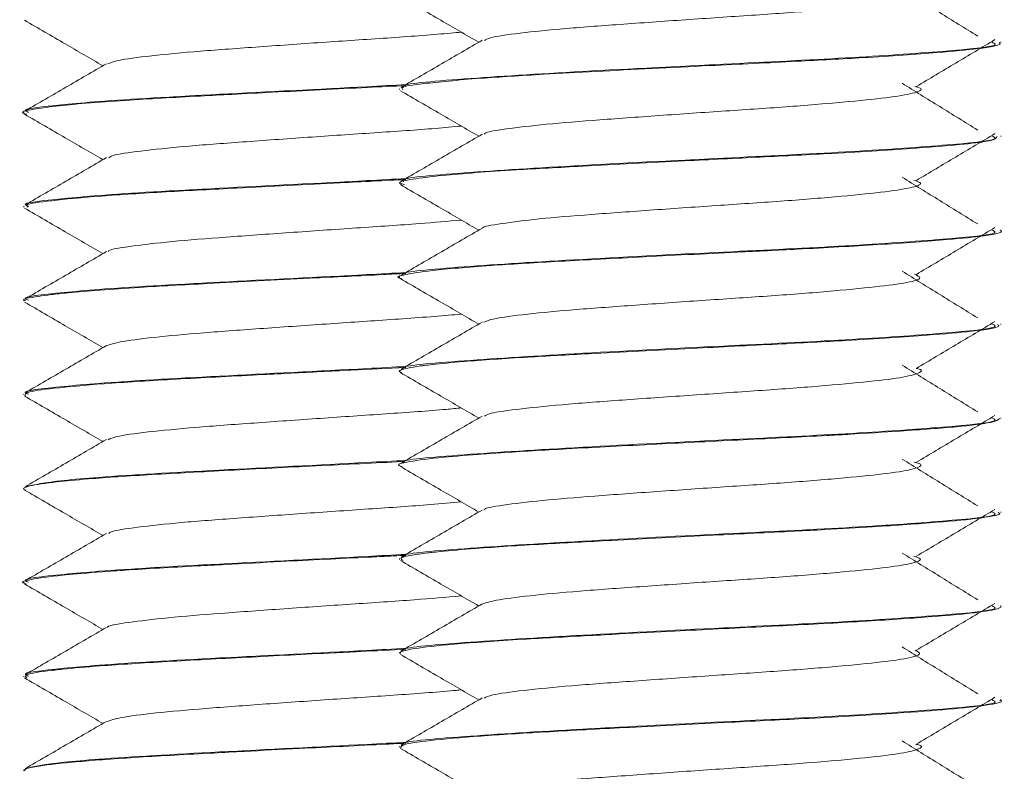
# Model space of a CAD drawing. Header units: millimetres. Extents: x 15 to 1486, y -3131 to -190.
# Tile 47 of 83: x 36 to 49, y -1429 to -1419. Entities that reach past the tile are written whole.
import ezdxf

# ---------------------------------------------------------------- set-up
doc = ezdxf.new("R2010")
doc.units = ezdxf.units.MM

msp = doc.modelspace()

# ---------------------------------------------------------------- linework, layer by layer
at = {"color": 7, "linetype": 'Continuous', "lineweight": 15}
for p, q in [((49.447, -1419.047), (49.447, -1419.037)), ((41.447, -1419.662), (41.447, -1419.672)), ((36.447, -1419.974), (36.447, -1419.984)), ((49.447, -1420.296), (49.447, -1420.287)), ((41.447, -1420.912), (41.447, -1420.922)), ((36.447, -1421.224), (36.447, -1421.234)), ((49.447, -1421.547), (49.447, -1421.537)), ((41.447, -1422.162), (41.447, -1422.172)), ((36.447, -1422.474), (36.447, -1422.484)), ((49.447, -1422.797), (49.447, -1422.787)), ((41.447, -1423.412), (41.447, -1423.421)), ((36.447, -1423.724), (36.447, -1423.734)), ((49.447, -1424.046), (49.447, -1424.037)), ((41.447, -1424.662), (41.447, -1424.672)), ((36.447, -1424.974), (36.447, -1424.984)), ((49.447, -1425.297), (49.447, -1425.287)), ((41.447, -1425.912), (41.447, -1425.922)), ((36.447, -1426.224), (36.447, -1426.234)), ((49.447, -1426.546), (49.447, -1426.537)), ((41.447, -1427.162), (41.447, -1427.171)), ((36.447, -1427.474), (36.447, -1427.484)), ((49.447, -1427.797), (49.447, -1427.787)), ((41.447, -1428.412), (41.447, -1428.422)), ((36.447, -1428.724), (36.447, -1428.734))]:
    msp.add_line(p, q, dxfattribs=at)
for points, knots in [([(41.458, -1418.436), (41.638, -1418.541), (41.985, -1418.742), (42.333, -1418.944), (42.501, -1419.042)], [0, 0, 0, 0, 0.517951, 1, 1, 1, 1]), ([(48.316, -1418.379), (48.348, -1418.398), (48.413, -1418.438), (48.172, -1418.5), (47.7, -1418.557), (47.02, -1418.62), (46.195, -1418.679), (45.301, -1418.738), (44.424, -1418.801), (43.635, -1418.858), (43.023, -1418.921), (42.648, -1418.973), (42.596, -1419.005), (42.576, -1419.016)], [0, 0, 0, 0, 0.092051, 0.187362, 0.280764, 0.376307, 0.470563, 0.564796, 0.660344, 0.753751, 0.849051, 0.943865, 1, 1, 1, 1]), ([(49.139, -1418.959), (48.97, -1418.855), (48.634, -1418.648), (48.3, -1418.44), (48.133, -1418.337)], [0, 0, 0, 0, 0.500051, 1, 1, 1, 1]), ([(36.458, -1418.749), (36.638, -1418.853), (36.985, -1419.055), (37.333, -1419.257), (37.501, -1419.354)], [0, 0, 0, 0, 0.517951, 1, 1, 1, 1]), ([(42.269, -1418.907), (42.223, -1418.911), (41.969, -1418.936), (41.343, -1418.982), (40.467, -1419.039), (39.579, -1419.103), (38.769, -1419.16), (38.119, -1419.221), (37.685, -1419.279), (37.602, -1419.314), (37.566, -1419.329)], [0, 0, 0, 0, 0.031411, 0.174536, 0.31601, 0.46038, 0.601736, 0.74501, 0.888766, 1, 1, 1, 1]), ([(49.324, -1419.037), (49.355, -1419.051), (49.45, -1419.093), (48.736, -1419.162), (47.455, -1419.251), (45.664, -1419.337), (43.687, -1419.437), (42.164, -1419.535), (41.41, -1419.603), (41.498, -1419.639), (41.505, -1419.642)], [0, 0, 0, 0, 0.067653, 0.208314, 0.350878, 0.491212, 0.658646, 0.824406, 0.986187, 1, 1, 1, 1]), ([(42.547, -1419.015), (42.367, -1419.119), (42.007, -1419.328), (41.647, -1419.537), (41.467, -1419.642)], [0, 0, 0, 0, 0.499663, 1, 1, 1, 1]), ([(41.497, -1419.672), (41.485, -1419.662), (41.453, -1419.634), (41.774, -1419.588), (42.409, -1419.526), (43.263, -1419.473), (44.28, -1419.418), (45.457, -1419.357), (46.683, -1419.299), (47.739, -1419.241), (48.595, -1419.182), (49.208, -1419.124), (49.467, -1419.077), (49.43, -1419.051), (49.424, -1419.047)], [0, 0, 0, 0, 0.04564, 0.128793, 0.239919, 0.325622, 0.387773, 0.509702, 0.603729, 0.682198, 0.788367, 0.874321, 0.977395, 1, 1, 1, 1]), ([(48.323, -1419.63), (48.498, -1419.526), (48.847, -1419.318), (49.195, -1419.111), (49.369, -1419.007)], [0, 0, 0, 0, 0.499951, 1, 1, 1, 1]), ([(37.547, -1419.327), (37.367, -1419.432), (37.007, -1419.641), (36.647, -1419.85), (36.467, -1419.954)], [0, 0, 0, 0, 0.4996634, 1, 1, 1, 1]), ([(36.487, -1419.999), (36.473, -1419.996), (36.379, -1419.973), (36.534, -1419.938), (36.925, -1419.881), (37.671, -1419.819), (38.566, -1419.769), (39.249, -1419.733), (39.982, -1419.695), (40.792, -1419.654), (41.363, -1419.626), (41.533, -1419.617)], [0, 0, 0, 0, 0.026949, 0.174301, 0.281427, 0.479756, 0.634619, 0.692845, 0.765732, 0.930342, 1, 1, 1, 1]), ([(41.535, -1419.605), (41.363, -1419.614), (40.589, -1419.656), (38.989, -1419.735), (37.644, -1419.81), (36.801, -1419.887), (36.384, -1419.932), (36.492, -1419.967), (36.512, -1419.974)], [0, 0, 0, 0, 0.076959, 0.345099, 0.609722, 0.717621, 0.947699, 1, 1, 1, 1]), ([(49.139, -1420.209), (48.97, -1420.105), (48.634, -1419.898), (48.3, -1419.69), (48.133, -1419.587)], [0, 0, 0, 0, 0.500051, 1, 1, 1, 1]), ([(41.458, -1419.686), (41.638, -1419.791), (41.985, -1419.992), (42.333, -1420.194), (42.501, -1420.292)], [0, 0, 0, 0, 0.517951, 1, 1, 1, 1]), ([(48.301, -1419.63), (48.32, -1419.634), (48.424, -1419.658), (48.354, -1419.705), (48.073, -1419.765), (47.531, -1419.823), (46.808, -1419.887), (45.956, -1419.944), (45.058, -1420.005), (44.198, -1420.067), (43.446, -1420.124), (42.896, -1420.188), (42.596, -1420.233), (42.579, -1420.259), (42.575, -1420.266)], [0, 0, 0, 0, 0.020866, 0.116479, 0.211408, 0.30547, 0.401341, 0.49514, 0.590401, 0.685783, 0.779503, 0.875352, 0.969562, 1, 1, 1, 1]), ([(36.458, -1419.999), (36.638, -1420.103), (36.985, -1420.305), (37.333, -1420.507), (37.501, -1420.604)], [0, 0, 0, 0, 0.517951, 1, 1, 1, 1]), ([(42.268, -1420.156), (42.157, -1420.167), (41.826, -1420.198), (41.111, -1420.246), (40.223, -1420.306), (39.349, -1420.369), (38.571, -1420.426), (37.979, -1420.489), (37.63, -1420.539), (37.591, -1420.569), (37.578, -1420.579)], [0, 0, 0, 0, 0.071667, 0.213532, 0.356232, 0.500328, 0.641291, 0.785367, 0.928115, 1, 1, 1, 1]), ([(42.547, -1420.265), (42.367, -1420.369), (42.007, -1420.578), (41.647, -1420.787), (41.467, -1420.892)], [0, 0, 0, 0, 0.4996634, 1, 1, 1, 1]), ([(48.323, -1420.88), (48.498, -1420.776), (48.847, -1420.568), (49.195, -1420.361), (49.369, -1420.257)], [0, 0, 0, 0, 0.499951, 1, 1, 1, 1]), ([(49.324, -1420.287), (49.355, -1420.301), (49.45, -1420.343), (48.736, -1420.412), (47.455, -1420.501), (45.664, -1420.587), (43.687, -1420.687), (42.164, -1420.785), (41.41, -1420.853), (41.498, -1420.889), (41.505, -1420.892)], [0, 0, 0, 0, 0.0676531, 0.2083139, 0.3508776, 0.4912123, 0.6586457, 0.8244064, 0.9861869, 1, 1, 1, 1]), ([(41.514, -1420.937), (41.486, -1420.928), (41.403, -1420.903), (41.597, -1420.864), (42.049, -1420.806), (42.846, -1420.746), (43.972, -1420.685), (45.111, -1420.626), (46.255, -1420.569), (47.337, -1420.515), (48.298, -1420.454), (48.954, -1420.4), (49.374, -1420.349), (49.387, -1420.315), (49.395, -1420.296)], [0, 0, 0, 0, 0.039469, 0.115543, 0.192435, 0.306644, 0.386786, 0.495506, 0.574024, 0.652728, 0.760428, 0.844979, 0.912551, 1, 1, 1, 1]), ([(37.547, -1420.577), (37.367, -1420.682), (37.007, -1420.891), (36.647, -1421.1), (36.467, -1421.204)], [0, 0, 0, 0, 0.4996634, 1, 1, 1, 1]), ([(41.535, -1420.855), (41.363, -1420.864), (40.589, -1420.906), (38.989, -1420.985), (37.644, -1421.06), (36.801, -1421.137), (36.384, -1421.182), (36.492, -1421.217), (36.512, -1421.224)], [0, 0, 0, 0, 0.076959, 0.345099, 0.609722, 0.717621, 0.947699, 1, 1, 1, 1]), ([(36.507, -1421.234), (36.493, -1421.224), (36.451, -1421.195), (36.791, -1421.149), (37.416, -1421.089), (38.162, -1421.041), (38.797, -1421.007), (39.554, -1420.967), (40.499, -1420.919), (41.243, -1420.882), (41.533, -1420.868)], [0, 0, 0, 0, 0.081752, 0.234825, 0.398249, 0.54978, 0.623296, 0.690262, 0.879211, 1, 1, 1, 1]), ([(48.29, -1420.88), (48.323, -1420.889), (48.425, -1420.919), (48.304, -1420.972), (47.948, -1421.03), (47.352, -1421.09), (46.585, -1421.153), (45.713, -1421.21), (44.818, -1421.273), (43.981, -1421.333), (43.27, -1421.391), (42.789, -1421.455), (42.549, -1421.493), (42.553, -1421.514), (42.553, -1421.515)], [0, 0, 0, 0, 0.047254, 0.143114, 0.237193, 0.332084, 0.427705, 0.521314, 0.617039, 0.711686, 0.80599, 0.90181, 0.995484, 1, 1, 1, 1]), ([(49.139, -1421.459), (48.97, -1421.355), (48.634, -1421.148), (48.3, -1420.94), (48.133, -1420.837)], [0, 0, 0, 0, 0.500051, 1, 1, 1, 1]), ([(41.458, -1420.936), (41.638, -1421.041), (41.985, -1421.242), (42.333, -1421.444), (42.501, -1421.542)], [0, 0, 0, 0, 0.5179508, 1, 1, 1, 1]), ([(36.458, -1421.249), (36.638, -1421.353), (36.985, -1421.555), (37.333, -1421.757), (37.501, -1421.854)], [0, 0, 0, 0, 0.517951, 1, 1, 1, 1]), ([(42.269, -1421.407), (42.089, -1421.423), (41.677, -1421.459), (40.873, -1421.512), (39.98, -1421.574), (39.126, -1421.635), (38.386, -1421.692), (37.859, -1421.756), (37.58, -1421.799), (37.572, -1421.823), (37.57, -1421.828)], [0, 0, 0, 0, 0.109644, 0.251025, 0.395075, 0.538713, 0.68036, 0.825055, 0.966885, 1, 1, 1, 1]), ([(41.475, -1422.186), (41.467, -1422.185), (41.383, -1422.166), (41.513, -1422.13), (41.854, -1422.076), (42.565, -1422.015), (43.525, -1421.958), (44.652, -1421.899), (45.78, -1421.842), (46.872, -1421.789), (47.875, -1421.732), (48.741, -1421.671), (49.279, -1421.613), (49.499, -1421.57), (49.442, -1421.548), (49.439, -1421.547)], [0, 0, 0, 0, 0.008197, 0.084006, 0.169902, 0.27223, 0.354633, 0.446838, 0.549775, 0.613897, 0.707568, 0.810757, 0.895734, 0.995228, 1, 1, 1, 1]), ([(49.324, -1421.537), (49.355, -1421.551), (49.45, -1421.593), (48.736, -1421.662), (47.455, -1421.751), (45.664, -1421.837), (43.687, -1421.937), (42.164, -1422.035), (41.41, -1422.103), (41.498, -1422.139), (41.505, -1422.142)], [0, 0, 0, 0, 0.067653, 0.208314, 0.350878, 0.491212, 0.658646, 0.824406, 0.986187, 1, 1, 1, 1]), ([(42.547, -1421.515), (42.367, -1421.619), (42.007, -1421.828), (41.647, -1422.037), (41.467, -1422.142)], [0, 0, 0, 0, 0.499663, 1, 1, 1, 1]), ([(48.323, -1422.13), (48.498, -1422.026), (48.847, -1421.818), (49.195, -1421.611), (49.369, -1421.507)], [0, 0, 0, 0, 0.499951, 1, 1, 1, 1]), ([(37.547, -1421.827), (37.367, -1421.932), (37.007, -1422.141), (36.647, -1422.35), (36.467, -1422.454)], [0, 0, 0, 0, 0.499663, 1, 1, 1, 1]), ([(41.535, -1422.105), (41.363, -1422.114), (40.589, -1422.156), (38.989, -1422.235), (37.644, -1422.31), (36.801, -1422.387), (36.384, -1422.432), (36.492, -1422.467), (36.512, -1422.474)], [0, 0, 0, 0, 0.076959, 0.345099, 0.609722, 0.717621, 0.947699, 1, 1, 1, 1]), ([(49.139, -1422.709), (48.97, -1422.605), (48.634, -1422.398), (48.3, -1422.19), (48.133, -1422.087)], [0, 0, 0, 0, 0.500051, 1, 1, 1, 1]), ([(36.474, -1422.484), (36.465, -1422.481), (36.402, -1422.46), (36.57, -1422.432), (36.805, -1422.399), (37.18, -1422.359), (37.848, -1422.308), (38.977, -1422.247), (40.109, -1422.188), (41.027, -1422.143), (41.432, -1422.122), (41.533, -1422.117)], [0, 0, 0, 0, 0.024025, 0.169918, 0.234342, 0.297313, 0.491383, 0.634245, 0.82423, 0.956109, 1, 1, 1, 1]), ([(41.458, -1422.186), (41.638, -1422.291), (41.985, -1422.492), (42.333, -1422.694), (42.501, -1422.792)], [0, 0, 0, 0, 0.517951, 1, 1, 1, 1]), ([(48.298, -1422.129), (48.335, -1422.145), (48.42, -1422.18), (48.233, -1422.239), (47.806, -1422.295), (47.159, -1422.358), (46.355, -1422.419), (45.468, -1422.476), (44.583, -1422.54), (43.771, -1422.597), (43.121, -1422.659), (42.686, -1422.716), (42.602, -1422.751), (42.566, -1422.766)], [0, 0, 0, 0, 0.073724, 0.169277, 0.262687, 0.357982, 0.452807, 0.54652, 0.64216, 0.73581, 0.830714, 0.925954, 1, 1, 1, 1]), ([(36.458, -1422.499), (36.638, -1422.603), (36.985, -1422.805), (37.333, -1423.007), (37.501, -1423.104)], [0, 0, 0, 0, 0.517951, 1, 1, 1, 1]), ([(42.271, -1422.658), (42.268, -1422.658), (42.064, -1422.679), (41.496, -1422.721), (40.636, -1422.778), (39.74, -1422.841), (38.91, -1422.9), (38.224, -1422.96), (37.727, -1423.022), (37.606, -1423.06), (37.547, -1423.079)], [0, 0, 0, 0, 0.001927, 0.146019, 0.287379, 0.431983, 0.574382, 0.717162, 0.861662, 1, 1, 1, 1]), ([(48.323, -1423.38), (48.498, -1423.276), (48.847, -1423.068), (49.195, -1422.861), (49.369, -1422.757)], [0, 0, 0, 0, 0.499951, 1, 1, 1, 1]), ([(41.473, -1423.436), (41.463, -1423.432), (41.434, -1423.421), (41.473, -1423.391), (41.596, -1423.365), (41.79, -1423.34), (41.956, -1423.32), (42.353, -1423.283), (43.061, -1423.234), (44.089, -1423.179), (45.245, -1423.119), (46.433, -1423.06), (47.532, -1423.004), (48.451, -1422.942), (49.127, -1422.884), (49.454, -1422.835), (49.414, -1422.805), (49.403, -1422.797)], [0, 0, 0, 0, 0.018376, 0.050283, 0.139564, 0.150197, 0.16898, 0.230905, 0.321734, 0.393439, 0.50237, 0.592269, 0.669382, 0.777495, 0.861659, 0.962019, 1, 1, 1, 1]), ([(49.324, -1422.787), (49.355, -1422.801), (49.45, -1422.843), (48.736, -1422.912), (47.455, -1423.001), (45.664, -1423.087), (43.687, -1423.187), (42.164, -1423.285), (41.41, -1423.353), (41.498, -1423.389), (41.505, -1423.392)], [0, 0, 0, 0, 0.067653, 0.208314, 0.350878, 0.491212, 0.658646, 0.824406, 0.986187, 1, 1, 1, 1]), ([(42.547, -1422.765), (42.367, -1422.869), (42.007, -1423.078), (41.647, -1423.287), (41.467, -1423.392)], [0, 0, 0, 0, 0.499663, 1, 1, 1, 1]), ([(37.547, -1423.077), (37.367, -1423.182), (37.007, -1423.391), (36.647, -1423.6), (36.467, -1423.704)], [0, 0, 0, 0, 0.499663, 1, 1, 1, 1]), ([(41.535, -1423.355), (41.363, -1423.364), (40.589, -1423.406), (38.989, -1423.485), (37.644, -1423.56), (36.801, -1423.637), (36.384, -1423.682), (36.492, -1423.717), (36.512, -1423.724)], [0, 0, 0, 0, 0.0769595, 0.3450991, 0.6097219, 0.7176212, 0.9476992, 1, 1, 1, 1]), ([(36.466, -1423.749), (36.465, -1423.73), (36.464, -1423.692), (36.879, -1423.638), (37.573, -1423.577), (38.518, -1423.521), (39.494, -1423.47), (40.271, -1423.43), (40.916, -1423.398), (41.29, -1423.379), (41.533, -1423.367)], [0, 0, 0, 0, 0.143909, 0.293838, 0.446887, 0.597003, 0.748346, 0.848136, 0.901522, 1, 1, 1, 1]), ([(48.32, -1423.38), (48.323, -1423.38), (48.422, -1423.401), (48.375, -1423.443), (48.149, -1423.505), (47.647, -1423.562), (46.954, -1423.625), (46.12, -1423.684), (45.225, -1423.744), (44.352, -1423.806), (43.574, -1423.863), (42.981, -1423.926), (42.631, -1423.976), (42.592, -1424.006), (42.578, -1424.016)], [0, 0, 0, 0, 0.0029711, 0.0982205, 0.1936081, 0.2873216, 0.383166, 0.4773836, 0.572134, 0.6678279, 0.7614366, 0.8571072, 0.9519122, 1, 1, 1, 1]), ([(49.139, -1423.959), (48.97, -1423.855), (48.634, -1423.648), (48.3, -1423.44), (48.133, -1423.337)], [0, 0, 0, 0, 0.500051, 1, 1, 1, 1]), ([(41.458, -1423.436), (41.638, -1423.541), (41.985, -1423.742), (42.333, -1423.944), (42.501, -1424.042)], [0, 0, 0, 0, 0.517951, 1, 1, 1, 1]), ([(36.458, -1423.749), (36.638, -1423.853), (36.985, -1424.055), (37.333, -1424.257), (37.501, -1424.354)], [0, 0, 0, 0, 0.517951, 1, 1, 1, 1]), ([(42.268, -1423.907), (42.203, -1423.913), (41.925, -1423.94), (41.27, -1423.986), (40.39, -1424.045), (39.506, -1424.108), (38.705, -1424.165), (38.073, -1424.227), (37.667, -1424.282), (37.6, -1424.315), (37.572, -1424.329)], [0, 0, 0, 0, 0.04441, 0.187128, 0.328885, 0.473181, 0.61429, 0.757828, 0.901276, 1, 1, 1, 1]), ([(41.48, -1424.686), (41.469, -1424.683), (41.383, -1424.66), (41.549, -1424.62), (41.948, -1424.568), (42.415, -1424.53), (42.688, -1424.51), (42.762, -1424.505), (42.784, -1424.504), (43.055, -1424.485), (43.704, -1424.449), (44.826, -1424.39), (46.028, -1424.33), (46.782, -1424.293), (47.14, -1424.273), (47.168, -1424.272), (47.26, -1424.267), (47.598, -1424.247), (48.211, -1424.209), (48.893, -1424.157), (49.368, -1424.102), (49.411, -1424.064), (49.431, -1424.046)], [0, 0, 0, 0, 0.01416, 0.104108, 0.194234, 0.261507, 0.279041, 0.283768, 0.285121, 0.285801, 0.368547, 0.466009, 0.556145, 0.646273, 0.647057, 0.6485, 0.653364, 0.671003, 0.737807, 0.828071, 0.917887, 1, 1, 1, 1]), ([(49.324, -1424.037), (49.355, -1424.051), (49.45, -1424.093), (48.736, -1424.162), (47.455, -1424.251), (45.664, -1424.337), (43.687, -1424.437), (42.164, -1424.535), (41.41, -1424.603), (41.498, -1424.639), (41.505, -1424.642)], [0, 0, 0, 0, 0.067653, 0.208314, 0.350878, 0.491212, 0.658646, 0.824406, 0.986187, 1, 1, 1, 1]), ([(42.547, -1424.015), (42.367, -1424.119), (42.007, -1424.328), (41.647, -1424.537), (41.467, -1424.642)], [0, 0, 0, 0, 0.499663, 1, 1, 1, 1]), ([(48.323, -1424.63), (48.498, -1424.526), (48.847, -1424.318), (49.195, -1424.111), (49.369, -1424.007)], [0, 0, 0, 0, 0.499951, 1, 1, 1, 1]), ([(37.547, -1424.327), (37.367, -1424.432), (37.007, -1424.641), (36.647, -1424.85), (36.467, -1424.954)], [0, 0, 0, 0, 0.499663, 1, 1, 1, 1]), ([(49.139, -1425.209), (48.97, -1425.105), (48.634, -1424.898), (48.3, -1424.69), (48.133, -1424.587)], [0, 0, 0, 0, 0.500051, 1, 1, 1, 1]), ([(36.473, -1424.999), (36.463, -1424.995), (36.434, -1424.984), (36.474, -1424.954), (36.597, -1424.927), (36.792, -1424.902), (36.958, -1424.882), (37.355, -1424.845), (37.979, -1424.802), (38.643, -1424.766), (39.36, -1424.727), (40.319, -1424.677), (41.14, -1424.639), (41.506, -1424.619), (41.518, -1424.618)], [0, 0, 0, 0, 0.031088, 0.084923, 0.23462, 0.252345, 0.283805, 0.387785, 0.540067, 0.61466, 0.69041, 0.843738, 0.994623, 1, 1, 1, 1]), ([(41.535, -1424.605), (41.363, -1424.614), (40.59, -1424.656), (38.983, -1424.735), (37.659, -1424.81), (36.773, -1424.887), (36.592, -1424.927), (36.468, -1424.954)], [0, 0, 0, 0, 0.081287, 0.364504, 0.644007, 0.757973, 1, 1, 1, 1]), ([(41.458, -1424.686), (41.638, -1424.791), (41.985, -1424.992), (42.333, -1425.194), (42.501, -1425.292)], [0, 0, 0, 0, 0.517951, 1, 1, 1, 1]), ([(48.296, -1424.63), (48.32, -1424.636), (48.425, -1424.661), (48.341, -1424.71), (48.035, -1424.77), (47.476, -1424.829), (46.739, -1424.892), (45.879, -1424.949), (44.982, -1425.011), (44.129, -1425.072), (43.389, -1425.13), (42.86, -1425.193), (42.581, -1425.236), (42.572, -1425.261), (42.57, -1425.266)], [0, 0, 0, 0, 0.029153, 0.124881, 0.219548, 0.313847, 0.409677, 0.503361, 0.598805, 0.693991, 0.787842, 0.883718, 0.977706, 1, 1, 1, 1]), ([(36.458, -1424.999), (36.638, -1425.103), (36.985, -1425.305), (37.333, -1425.507), (37.501, -1425.604)], [0, 0, 0, 0, 0.517951, 1, 1, 1, 1]), ([(42.268, -1425.156), (42.136, -1425.169), (41.78, -1425.201), (41.037, -1425.251), (40.146, -1425.312), (39.278, -1425.374), (38.512, -1425.431), (37.939, -1425.494), (37.614, -1425.542), (37.586, -1425.57), (37.578, -1425.579)], [0, 0, 0, 0, 0.083839, 0.225441, 0.368591, 0.512568, 0.653636, 0.797933, 0.940335, 1, 1, 1, 1]), ([(49.324, -1425.287), (49.355, -1425.301), (49.45, -1425.343), (48.736, -1425.412), (47.455, -1425.501), (45.664, -1425.587), (43.687, -1425.687), (42.164, -1425.785), (41.41, -1425.853), (41.498, -1425.889), (41.505, -1425.892)], [0, 0, 0, 0, 0.067653, 0.208314, 0.350878, 0.491212, 0.658646, 0.824406, 0.986187, 1, 1, 1, 1]), ([(41.49, -1425.936), (41.469, -1425.921), (41.448, -1425.906), (41.494, -1425.891), (41.503, -1425.888), (41.535, -1425.879), (41.622, -1425.862), (41.754, -1425.844), (41.89, -1425.828), (42.076, -1425.808), (42.513, -1425.77), (43.286, -1425.721), (44.368, -1425.664), (45.534, -1425.604), (46.497, -1425.557), (47.201, -1425.521), (47.881, -1425.481), (48.629, -1425.428), (49.097, -1425.385), (49.336, -1425.346), (49.457, -1425.32), (49.423, -1425.302), (49.412, -1425.297)], [0, 0, 0, 0, 0.068732, 0.070239, 0.072906, 0.081722, 0.113267, 0.158238, 0.168022, 0.186554, 0.249766, 0.341097, 0.418301, 0.524867, 0.610561, 0.644214, 0.701444, 0.792566, 0.881765, 0.915589, 0.973198, 1, 1, 1, 1]), ([(42.547, -1425.265), (42.367, -1425.369), (42.007, -1425.578), (41.647, -1425.787), (41.467, -1425.892)], [0, 0, 0, 0, 0.499663, 1, 1, 1, 1]), ([(48.323, -1425.88), (48.498, -1425.776), (48.847, -1425.568), (49.195, -1425.361), (49.369, -1425.257)], [0, 0, 0, 0, 0.499951, 1, 1, 1, 1]), ([(37.547, -1425.577), (37.367, -1425.682), (37.007, -1425.891), (36.647, -1426.1), (36.467, -1426.204)], [0, 0, 0, 0, 0.499663, 1, 1, 1, 1]), ([(36.481, -1426.249), (36.469, -1426.246), (36.384, -1426.223), (36.55, -1426.183), (36.95, -1426.13), (37.415, -1426.092), (37.688, -1426.073), (37.764, -1426.068), (37.786, -1426.066), (38.079, -1426.046), (38.521, -1426.022), (39.236, -1425.984), (39.996, -1425.944), (40.658, -1425.91), (41.06, -1425.891), (41.115, -1425.888), (41.276, -1425.88), (41.423, -1425.873), (41.533, -1425.868)], [0, 0, 0, 0, 0.024332, 0.174908, 0.325825, 0.437658, 0.467215, 0.47538, 0.477808, 0.479134, 0.628673, 0.681201, 0.781247, 0.933573, 0.936097, 0.940564, 0.955329, 1, 1, 1, 1]), ([(41.535, -1425.855), (41.363, -1425.864), (40.589, -1425.906), (38.989, -1425.985), (37.644, -1426.06), (36.801, -1426.137), (36.384, -1426.182), (36.492, -1426.217), (36.512, -1426.224)], [0, 0, 0, 0, 0.0769595, 0.3450991, 0.6097219, 0.7176212, 0.9476992, 1, 1, 1, 1]), ([(48.29, -1425.88), (48.326, -1425.891), (48.424, -1425.922), (48.284, -1425.977), (47.905, -1426.035), (47.292, -1426.096), (46.514, -1426.158), (45.636, -1426.215), (44.744, -1426.278), (43.913, -1426.337), (43.226, -1426.397), (42.728, -1426.459), (42.606, -1426.497), (42.547, -1426.516)], [0, 0, 0, 0, 0.055519, 0.151201, 0.2449, 0.339838, 0.435126, 0.528599, 0.624217, 0.718391, 0.812793, 0.908348, 1, 1, 1, 1]), ([(49.139, -1426.459), (48.97, -1426.355), (48.634, -1426.148), (48.3, -1425.94), (48.133, -1425.837)], [0, 0, 0, 0, 0.500051, 1, 1, 1, 1]), ([(41.458, -1425.936), (41.638, -1426.041), (41.985, -1426.242), (42.333, -1426.444), (42.501, -1426.542)], [0, 0, 0, 0, 0.517951, 1, 1, 1, 1]), ([(36.458, -1426.249), (36.638, -1426.353), (36.985, -1426.555), (37.333, -1426.757), (37.501, -1426.854)], [0, 0, 0, 0, 0.517951, 1, 1, 1, 1]), ([(42.269, -1426.407), (42.067, -1426.425), (41.628, -1426.463), (40.797, -1426.517), (39.904, -1426.579), (39.057, -1426.64), (38.331, -1426.698), (37.825, -1426.761), (37.565, -1426.802), (37.563, -1426.825), (37.563, -1426.828)], [0, 0, 0, 0, 0.121283, 0.262715, 0.407138, 0.550576, 0.692644, 0.837477, 0.979194, 1, 1, 1, 1]), ([(49.324, -1426.537), (49.355, -1426.551), (49.45, -1426.593), (48.736, -1426.662), (47.455, -1426.751), (45.664, -1426.837), (43.687, -1426.937), (42.164, -1427.035), (41.41, -1427.103), (41.498, -1427.139), (41.505, -1427.142)], [0, 0, 0, 0, 0.067653, 0.208314, 0.350878, 0.491212, 0.658646, 0.824406, 0.986187, 1, 1, 1, 1]), ([(41.464, -1427.171), (41.457, -1427.169), (41.444, -1427.165), (41.458, -1427.157), (41.488, -1427.138), (41.653, -1427.103), (42.147, -1427.048), (42.974, -1426.989), (43.783, -1426.946), (44.473, -1426.909), (45.243, -1426.869), (46.273, -1426.818), (47.378, -1426.762), (48.318, -1426.702), (49.022, -1426.646), (49.366, -1426.595), (49.457, -1426.561), (49.446, -1426.547), (49.445, -1426.546)], [0, 0, 0, 0, 0.0102744, 0.0198705, 0.0383765, 0.1020246, 0.1948392, 0.2989547, 0.3793923, 0.4138624, 0.4729956, 0.5656349, 0.6573144, 0.7508836, 0.8426397, 0.9351885, 0.9957849, 1, 1, 1, 1]), ([(42.547, -1426.515), (42.367, -1426.619), (42.007, -1426.828), (41.647, -1427.037), (41.467, -1427.142)], [0, 0, 0, 0, 0.499663, 1, 1, 1, 1]), ([(48.323, -1427.13), (48.498, -1427.026), (48.847, -1426.818), (49.195, -1426.611), (49.369, -1426.507)], [0, 0, 0, 0, 0.499951, 1, 1, 1, 1]), ([(37.547, -1426.827), (37.367, -1426.932), (37.007, -1427.141), (36.647, -1427.35), (36.467, -1427.454)], [0, 0, 0, 0, 0.4996634, 1, 1, 1, 1]), ([(49.139, -1427.709), (48.97, -1427.605), (48.634, -1427.398), (48.3, -1427.19), (48.133, -1427.087)], [0, 0, 0, 0, 0.500051, 1, 1, 1, 1]), ([(41.535, -1427.105), (41.363, -1427.114), (40.589, -1427.156), (38.989, -1427.235), (37.644, -1427.31), (36.801, -1427.387), (36.384, -1427.432), (36.492, -1427.467), (36.512, -1427.474)], [0, 0, 0, 0, 0.076959, 0.345099, 0.609722, 0.717621, 0.947699, 1, 1, 1, 1]), ([(36.489, -1427.499), (36.473, -1427.484), (36.437, -1427.45), (36.66, -1427.417), (36.827, -1427.398), (36.839, -1427.396), (36.884, -1427.391), (37.062, -1427.372), (37.501, -1427.334), (38.324, -1427.281), (39.404, -1427.225), (40.227, -1427.182), (40.734, -1427.157), (41.058, -1427.141), (41.333, -1427.128), (41.533, -1427.117)], [0, 0, 0, 0, 0.114308, 0.265212, 0.266421, 0.268748, 0.276756, 0.306182, 0.418487, 0.569583, 0.720011, 0.873083, 0.888784, 0.919063, 1, 1, 1, 1]), ([(41.458, -1427.186), (41.638, -1427.291), (41.985, -1427.492), (42.333, -1427.694), (42.501, -1427.792)], [0, 0, 0, 0, 0.517951, 1, 1, 1, 1]), ([(48.305, -1427.129), (48.341, -1427.146), (48.417, -1427.184), (48.206, -1427.244), (47.758, -1427.301), (47.095, -1427.363), (46.282, -1427.423), (45.391, -1427.482), (44.51, -1427.545), (43.708, -1427.602), (43.075, -1427.664), (42.668, -1427.72), (42.6, -1427.753), (42.572, -1427.766)], [0, 0, 0, 0, 0.08215, 0.177613, 0.270991, 0.36642, 0.461002, 0.554927, 0.650545, 0.744055, 0.839162, 0.934225, 1, 1, 1, 1]), ([(36.458, -1427.499), (36.638, -1427.603), (36.985, -1427.805), (37.333, -1428.007), (37.501, -1428.104)], [0, 0, 0, 0, 0.517951, 1, 1, 1, 1]), ([(42.27, -1427.657), (42.247, -1427.66), (42.02, -1427.682), (41.426, -1427.726), (40.558, -1427.783), (39.666, -1427.846), (38.845, -1427.905), (38.175, -1427.965), (37.707, -1428.025), (37.604, -1428.062), (37.556, -1428.079)], [0, 0, 0, 0, 0.015731, 0.159331, 0.300627, 0.445077, 0.586878, 0.72984, 0.873951, 1, 1, 1, 1]), ([(49.324, -1427.787), (49.355, -1427.801), (49.45, -1427.843), (48.736, -1427.912), (47.455, -1428.001), (45.664, -1428.087), (43.687, -1428.187), (42.164, -1428.285), (41.41, -1428.353), (41.498, -1428.389), (41.505, -1428.392)], [0, 0, 0, 0, 0.067653, 0.208314, 0.350878, 0.491212, 0.658646, 0.824406, 0.986187, 1, 1, 1, 1]), ([(41.464, -1428.436), (41.465, -1428.417), (41.466, -1428.379), (41.886, -1428.325), (42.571, -1428.265), (43.473, -1428.211), (44.575, -1428.153), (45.76, -1428.092), (47.002, -1428.033), (48.012, -1427.973), (48.808, -1427.914), (49.281, -1427.862), (49.493, -1427.819), (49.438, -1427.798), (49.434, -1427.797)], [0, 0, 0, 0, 0.087108, 0.176774, 0.268137, 0.353361, 0.437329, 0.542302, 0.625918, 0.732846, 0.812767, 0.900567, 0.992019, 1, 1, 1, 1]), ([(42.547, -1427.765), (42.367, -1427.869), (42.007, -1428.078), (41.647, -1428.287), (41.467, -1428.392)], [0, 0, 0, 0, 0.499663, 1, 1, 1, 1]), ([(48.323, -1428.38), (48.498, -1428.276), (48.847, -1428.068), (49.195, -1427.861), (49.369, -1427.757)], [0, 0, 0, 0, 0.4999506, 1, 1, 1, 1]), ([(37.547, -1428.077), (37.367, -1428.182), (37.007, -1428.391), (36.647, -1428.6), (36.467, -1428.704)], [0, 0, 0, 0, 0.499663, 1, 1, 1, 1]), ([(36.465, -1428.734), (36.458, -1428.732), (36.445, -1428.727), (36.459, -1428.719), (36.489, -1428.701), (36.654, -1428.666), (37.129, -1428.613), (37.939, -1428.553), (38.744, -1428.51), (39.478, -1428.471), (40.244, -1428.431), (40.998, -1428.395), (41.446, -1428.371), (41.533, -1428.367)], [0, 0, 0, 0, 0.018097, 0.033885, 0.06516, 0.174013, 0.33177, 0.49028, 0.645467, 0.703779, 0.804556, 0.961979, 1, 1, 1, 1]), ([(41.535, -1428.355), (41.363, -1428.364), (40.59, -1428.406), (38.983, -1428.485), (37.659, -1428.56), (36.773, -1428.637), (36.592, -1428.677), (36.468, -1428.704)], [0, 0, 0, 0, 0.081287, 0.364504, 0.644007, 0.757973, 1, 1, 1, 1]), ([(48.31, -1428.38), (48.321, -1428.382), (48.423, -1428.404), (48.367, -1428.448), (48.115, -1428.51), (47.595, -1428.567), (46.887, -1428.631), (46.044, -1428.688), (45.148, -1428.749), (44.281, -1428.812), (43.514, -1428.868), (42.941, -1428.932), (42.615, -1428.979), (42.586, -1429.008), (42.578, -1429.016)], [0, 0, 0, 0, 0.011188, 0.106625, 0.201821, 0.295666, 0.391542, 0.485539, 0.580543, 0.676113, 0.769744, 0.865517, 0.960048, 1, 1, 1, 1]), ([(49.139, -1428.959), (48.97, -1428.855), (48.634, -1428.648), (48.3, -1428.44), (48.133, -1428.337)], [0, 0, 0, 0, 0.500051, 1, 1, 1, 1]), ([(41.458, -1428.436), (41.638, -1428.541), (41.985, -1428.742), (42.333, -1428.944), (42.501, -1429.042)], [0, 0, 0, 0, 0.517951, 1, 1, 1, 1])]:
    msp.add_open_spline(points, degree=3, knots=knots, dxfattribs=at)

doc.saveas('drawing.dxf')
